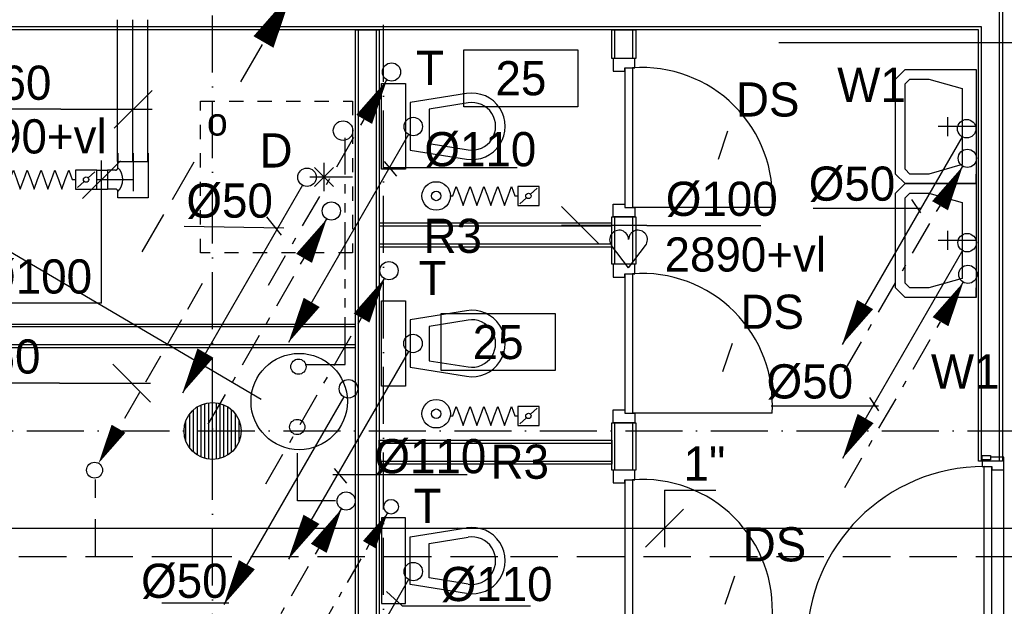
# Model space of a CAD drawing. Extents: x -41378 to 114803, y -24080 to 82188.
# Tile 116 of 137: x 72376 to 77558, y 59904 to 62993. Entities that reach past the tile are written whole.
import ezdxf
from ezdxf.enums import TextEntityAlignment as Align

# ---------------------------------------------------------------- set-up
doc = ezdxf.new("R2010")
doc.units = 0
doc.header["$LTSCALE"] = 50
for name, pattern in [('2322107', [2000, 1000, 1000]), ('2322108', [7, 5, -2]), ('2322109', [10, 5, -2, 1, -2]), ('2322110', [10, 5, -1, 1, -1, 1, -1]), ('CENTER2', [11.25, 7.5, -1.25, 1.25, -1.25]), ('CENTER4', [5, 3.125, -0.625, 0.625, -0.625]), ('DASHDOT', [9, 6, -1.5, 0, -1.5]), ('DASHED', [3, 1.5, -1.5])]:
    doc.linetypes.add(name, pattern=pattern)
doc.layers.get('0').update_dxf_attribs({"linetype": 'CONTINUOUS'})
for name, color, linetype in [('AL$7----_STRAMIEN', 1, 'DASHDOT'), ('AL22----_BINNENWAND', 7, 'CONTINUOUS'), ('AL28----_KONSTRUKTIE', 3, 'CONTINUOUS'), ('AL32----_BINNENKOZ', 7, 'CONTINUOUS'), ('AL32----_DRAAIR', 7, 'CONTINUOUS'), ('AL74----_INRSANITAIR', 7, 'CONTINUOUS'), ('ALXAA---_GEWBETON', 12, 'CONTINUOUS'), ('BOUW', 8, 'CONTINUOUS'), ('GEBOUWLABEL', 4, 'CONTINUOUS'), ('WL5233--', 4, 'CONTINUOUS'), ('WL524---', 4, 'CONTINUOUS'), ('WL531---', 4, 'CONTINUOUS'), ('WL532---', 1, 'CONTINUOUS'), ('WL561---', 4, 'CONTINUOUS'), ('WL561---_AANVOER', 4, 'CONTINUOUS'), ('WL561---_RETOUR', 4, 'CONTINUOUS'), ('WL570---_HARTLIJN', 7, 'CONTINUOUS'), ('WL570---_RETOUR', 3, 'CONTINUOUS'), ('WL570---_TOEVOER', 3, 'CONTINUOUS'), ('WM$1----', 1, 'CONTINUOUS'), ('WM541---', 1, 'CONTINUOUS'), ('WM561---', 1, 'CONTINUOUS'), ('WM570---', 1, 'CONTINUOUS')]:
    doc.layers.add(name, color=color, linetype=linetype)
doc.layers.get('0').freeze()
doc.styles.add('BURO-018', font='BUROFONT.shx', dxfattribs={"height": 90})

# ---------------------------------------------------------------- blocks, each defined once
blk = doc.blocks.new('LDV2121')
at = {"color": 0, "linetype": 'CONTINUOUS'}
blk.add_line((-0.25, -0.433), (-6.75, -11.691), dxfattribs=at)
blk.add_lwpolyline([(-6.75, -11.691, 0, 1, 0), (-5.5, -9.526, 1, 1, 0)], format="xyseb", dxfattribs=at)
blk.add_circle((0, 0), 0.5, dxfattribs=at)
blk = doc.blocks.new('LDV4123')
at = {"color": 0, "linetype": 'CONTINUOUS'}
for p, q in [((-0.25, -0.433), (-1.187, -2.057)), ((-1.562, -2.706), (-2.5, -4.33)), ((-5.437, -9.418), (-4.5, -7.794)), ((-6.75, -11.691), (-5.812, -10.068))]:
    blk.add_line(p, q, dxfattribs=at)
blk.add_lwpolyline([(-0.25, -0.433, 0, 1, 0), (-1.5, -2.598, 1, 1, 0)], format="xyseb", dxfattribs=at)
blk.add_circle((0, 0), 0.5, dxfattribs=at)
at = {"color": 0, "linetype": 'CONTINUOUS', "style": 'BURO-018'}
blk.add_attdef('LD_TEXT1', text='', height=1.8, dxfattribs=at).set_placement((-3.5, -6.062), align=Align.MIDDLE)
blk = doc.blocks.new('LDV4109')
at = {"color": 0, "linetype": 'CONTINUOUS'}
for p, q in [((-1.125, -1.949), (-0.25, -0.433)), ((-1.688, -2.923), (-1.5, -2.598)), ((-3, -5.196), (-2.063, -3.572)), ((-3.563, -6.17), (-3.375, -5.846)), ((-4.875, -8.444), (-3.938, -6.82)), ((-5.438, -9.418), (-5.25, -9.093)), ((-6.75, -11.691), (-5.813, -10.068))]:
    blk.add_line(p, q, dxfattribs=at)
blk.add_lwpolyline([(-0.25, -0.433, 0, 1, 0), (-1.5, -2.598, 1, 1, 0)], format="xyseb", dxfattribs=at)
blk.add_circle((0, 0), 0.5, dxfattribs=at)
blk = doc.blocks.new('LU-ORND')
at = {"color": 0, "linetype": 'CONTINUOUS'}
for p, q in [((-3, 1.5), (-3, -1.5)), ((3, 1.5), (-3, 1.5)), ((3, -1.5), (3, 1.5)), ((-3, -1.5), (3, -1.5))]:
    blk.add_line(p, q, dxfattribs=at)
blk = doc.blocks.new('LU-ORNAM-969610')
at = {"color": 0, "linetype": 'CONTINUOUS'}
for radius in [75, 25]:
    blk.add_circle((0, 0), radius, dxfattribs=at)
blk = doc.blocks.new('LU-1D-KL-646F')
at = {"color": 0, "linetype": 'CONTINUOUS'}
for p, q in [((-55.8, 50), (-55.8, -50)), ((55.8, 50), (-55.8, 50)), ((45.4, 40.7), (10.4, 9.3)), ((55.8, -50), (55.8, 50)), ((-55.8, -50), (55.8, -50)), ((-10.4, -9.3), (-45.4, -40.7))]:
    blk.add_line(p, q, dxfattribs=at)
blk.add_circle((0, 0), 14, dxfattribs=at)
blk = doc.blocks.new('LU-1D-F-641FB')
at = {"color": 0, "linetype": 'CONTINUOUS'}
for p, q in [((-254, 0), (-236.6, 0)), ((-236.6, 0), (-218.4, 50)), ((-218.4, 50), (-200.2, 0)), ((-200.2, 0), (-182, -50)), ((-182, -50), (-163.8, 0)), ((-163.8, 0), (-145.6, 50)), ((-145.6, 50), (-127.4, 0)), ((-127.4, 0), (-109.2, -50)), ((-109.2, -50), (-91, 0)), ((-91, 0), (-72.8, 50)), ((-72.8, 50), (-54.6, 0)), ((-54.6, 0), (-36.4, -50)), ((-36.4, -50), (-18.2, 0)), ((-18.2, 0), (0, 50)), ((0, 50), (18.2, 0)), ((18.2, 0), (36.4, -50)), ((36.4, -50), (54.6, 0)), ((54.6, 0), (72.8, 50)), ((72.8, 50), (91, 0)), ((91, 0), (109.2, -50)), ((109.2, -50), (127.4, 0)), ((127.4, 0), (145.6, 50)), ((145.6, 50), (163.8, 0)), ((163.8, 0), (182, -50)), ((182, -50), (200.2, 0)), ((200.2, 0), (218.4, 50)), ((218.4, 50), (236.6, 0)), ((236.6, 0), (254, 0))]:
    blk.add_line(p, q, dxfattribs=at)
blk = doc.blocks.new('LU-1D-K-64')
at = {"color": 0, "linetype": 'CONTINUOUS'}
for p, q in [((-0.5, 50), (0.5, 50)), ((-0.5, -50), (0.5, -50))]:
    blk.add_line(p, q, dxfattribs=at)
at = {"layer": 'WL570---_HARTLIJN', "linetype": 'CENTER2'}
blk.add_line((-0.5, 0), (0.5, 0), dxfattribs=at)
blk = doc.blocks.new('LU-1D-F-64165')
at = {"color": 0, "linetype": 'CONTINUOUS'}
for p, q in [((-178.7, 0), (-163.8, 0)), ((-163.8, 0), (-145.6, 50)), ((-145.6, 50), (-127.4, 0)), ((-127.4, 0), (-109.2, -50)), ((-109.2, -50), (-91, 0)), ((-91, 0), (-72.8, 50)), ((-72.8, 50), (-54.6, 0)), ((-54.6, 0), (-36.4, -50)), ((-36.4, -50), (-18.2, 0)), ((-18.2, 0), (0, 50)), ((0, 50), (18.2, 0)), ((18.2, 0), (36.4, -50)), ((36.4, -50), (54.6, 0)), ((54.6, 0), (72.8, 50)), ((72.8, 50), (91, 0)), ((91, 0), (109.2, -50)), ((109.2, -50), (127.4, 0)), ((127.4, 0), (145.6, 50)), ((145.6, 50), (163.8, 0)), ((163.8, 0), (178.7, 0))]:
    blk.add_line(p, q, dxfattribs=at)
blk = doc.blocks.new('LU-1D-K-A0')
at = {"color": 0, "linetype": 'CONTINUOUS'}
for p, q in [((-0.5, 80), (0.5, 80)), ((-0.5, -80), (0.5, -80))]:
    blk.add_line(p, q, dxfattribs=at)
at = {"layer": 'WL570---_HARTLIJN', "linetype": 'CENTER2'}
blk.add_line((-0.5, 0), (0.5, 0), dxfattribs=at)
blk = doc.blocks.new('*U219', base_point=(72972.8, 61064.7))
at = {"layer": 'WM570---', "linetype": 'CONTINUOUS'}
for p, q in [((72873.1, 61164.4), (73072.5, 60965)), ((72592.8, 61064.7), (71992.9, 61064.7)), ((72592.8, 61064.7), (73072.8, 61064.7))]:
    blk.add_line(p, q, dxfattribs=at)
at = {"layer": 'WM570---', "linetype": 'CONTINUOUS', "style": 'BURO-018'}
blk.add_text('%%c160', height=180, dxfattribs=at).set_placement((72492.8, 61114.7), align=Align.RIGHT)
blk = doc.blocks.new('LU-1D-T--5A-A0645ABE86')
at = {"color": 0, "linetype": 'CONTINUOUS'}
for p, q in [((-95.4, -80), (-95.4, 80)), ((-95.4, 80), (95.4, 80)), ((95.4, 80), (95.4, -80)), ((-62.8, -80), (-95.4, -80)), ((-50, -92.8), (-50, -134.9)), ((50, -92.8), (50, -134.9)), ((95.4, -80), (62.8, -80)), ((-50, -134.9), (50, -134.9))]:
    blk.add_line(p, q, dxfattribs=at)
at = {"color": 0, "linetype": 'CONTINUOUS', "flags": 128}
for points in [[(-50, -92.8, 0.02182), (-50.1, -91.4, 0.037214), (-50.2, -90.6, 0.006436), (-50.6, -88.9, 0.02182), (-50.8, -88.4, 0.02182), (-51.2, -87.4, 0.02182), (-51.7, -86.4, 0.02182), (-52.3, -85.5, 0.02182), (-53, -84.6, 0.02182), (-53.7, -83.7, 0.02182), (-54.6, -83, 0.02182), (-55.5, -82.3, 0.02182), (-56.4, -81.7, 0.02182), (-57.4, -81.2, 0.02182), (-58.4, -80.8, 0.02182), (-58.9, -80.6, 0.006436), (-60.6, -80.2, 0.037214), (-61.4, -80.1, 0.02182), (-62.8, -80)], [(62.8, -80, 0.02182), (61.4, -80.1, 0.037214), (60.6, -80.2, 0.006436), (58.9, -80.6, 0.02182), (58.4, -80.8, 0.02182), (57.4, -81.2, 0.02182), (56.4, -81.7, 0.02182), (55.5, -82.3, 0.02182), (54.6, -83, 0.02182), (53.7, -83.7, 0.02182), (53, -84.6, 0.02182), (52.3, -85.5, 0.02182), (51.7, -86.4, 0.02182), (51.2, -87.4, 0.02182), (50.8, -88.4, 0.02182), (50.6, -88.9, 0.006436), (50.2, -90.6, 0.037214), (50.1, -91.4, 0.02182), (50, -92.8)]]:
    blk.add_lwpolyline(points, format="xyb", dxfattribs=at)
at = {"color": 0, "linetype": 'CONTINUOUS'}
blk.add_arc((0, -142.8), 88.8, 45, 135, dxfattribs=at)
at = {"layer": 'WL570---_HARTLIJN', "linetype": 'CENTER4'}
for p, q in [((-95.4, 0), (95.4, 0)), ((0, -134.9), (0, 0))]:
    blk.add_line(p, q, dxfattribs=at)
blk = doc.blocks.new('*U222', base_point=(75327, 61476.2))
at = {"layer": 'WM570---', "linetype": 'CONTINUOUS'}
for p, q in [((75227.3, 61575.9), (75426.7, 61376.5)), ((75677, 61476.2), (75227, 61476.2)), ((75677, 61476.2), (76276.9, 61476.2))]:
    blk.add_line(p, q, dxfattribs=at)
at = {"layer": 'WM570---', "linetype": 'CONTINUOUS', "style": 'BURO-018'}
blk.add_text('%%c100', height=180, dxfattribs=at).set_placement((75777, 61526.2))
blk = doc.blocks.new('LDV3108')
at = {"color": 0, "linetype": 'CONTINUOUS'}
for p, q in [((6.75, 11.691), (5.813, 10.068)), ((5.438, 9.418), (4.5, 7.794)), ((4.125, 7.145), (3.188, 5.521)), ((2.813, 4.871), (1.875, 3.248)), ((1.5, 2.598), (0.563, 0.974))]:
    blk.add_line(p, q, dxfattribs=at)
blk.add_lwpolyline([(0.25, 0.433, 0, 1, 0), (1.5, 2.598, 1, 1, 0)], format="xyseb", dxfattribs=at)
blk.add_circle((0, 0), 0.5, dxfattribs=at)
blk = doc.blocks.new('*U331', base_point=(75770.6, 60315.6))
at = {"color": 0, "linetype": 'CONTINUOUS'}
for p, q in [((75770.6, 60515.6), (75770.6, 60215.6)), ((75770.6, 60515.6), (76040.6, 60515.6)), ((75870.6, 60415.6), (75670.6, 60215.6))]:
    blk.add_line(p, q, dxfattribs=at)
at = {"color": 0, "linetype": 'CONTINUOUS', "style": 'BURO-018'}
blk.add_text('1"', height=180, dxfattribs=at).set_placement((75870.6, 60565.6))
blk = doc.blocks.new('*U426', base_point=(72892.8, 62838.1))
at = {"color": 0, "linetype": 'CONTINUOUS'}
for p, q in [((72873.1, 62738.4), (73072.5, 62937.8)), ((72592.8, 62838.1), (71992.9, 62838.1)), ((72592.8, 62838.1), (73072.8, 62838.1))]:
    blk.add_line(p, q, dxfattribs=at)
at = {"layer": 'WM570---', "linetype": 'CONTINUOUS', "style": 'BURO-018'}
blk.add_text('%%c160', height=180, dxfattribs=at).set_placement((72542.8, 62888.1), align=Align.RIGHT)
blk = doc.blocks.new('*U428', base_point=(72806.9, 62100.6))
at = {"color": 0, "linetype": 'CONTINUOUS'}
for p, q in [((72707.2, 62050.9), (72906.6, 62250.3)), ((72806.9, 61500.6), (72806.9, 62250.6)), ((72806.9, 61500.6), (72207, 61500.6))]:
    blk.add_line(p, q, dxfattribs=at)
at = {"layer": 'WM570---', "linetype": 'CONTINUOUS', "style": 'BURO-018'}
blk.add_text('%%c100', height=180, dxfattribs=at).set_placement((72756.9, 61550.6), align=Align.RIGHT)
blk = doc.blocks.new('HART')
at = {"color": 1}
for q in [(-39.7, 52.4), (39.7, 52.4)]:
    blk.add_line((0, 0), q, dxfattribs=at)
for centre, start, end in [((-22.1, 65.7), 0, 217.1867), ((22.1, 65.7), 322.8133, 180)]:
    blk.add_arc(centre, 22.1, start, end, dxfattribs=at)

msp = doc.modelspace()

# ---------------------------------------------------------------- linework, layer by layer
at = {"layer": 'AL$7----_STRAMIEN', "color": 1}
msp.add_line((69262.8, 60827.3), (94069.3, 60827.3), dxfattribs=at)
for points in [[(74291, 57263.7), (74291, 80064.7)], [(73391, 57313), (73391, 63091.2)]]:
    msp.add_lwpolyline(points, dxfattribs=at)
at = {"layer": 'AL22----_BINNENWAND', "color": 8, "linetype": 'CONTINUOUS'}
for p, q in [((77533.5, 60667.8), (77533.5, 63049.8)), ((77438.5, 62954.8), (71188.3, 62954.8)), ((74158.5, 57534.8), (74158.5, 62939.8)), ((74253.5, 57534.8), (74253.5, 62939.8)), ((75508.5, 62788.6), (75508.5, 62939.8)), ((75603.5, 62788.6), (75603.5, 62939.8)), ((77438.5, 60667.8), (77438.5, 62954.8)), ((75508.5, 61704.6), (75508.5, 61954.6)), ((75603.5, 61704.6), (75603.5, 61954.6)), ((74268.5, 61907.1), (75493.5, 61907.1)), ((74268.5, 61812.1), (75493.5, 61812.1)), ((74143.5, 61374.8), (72049.8, 61374.8)), ((74143.5, 61279.8), (72049.8, 61279.8)), ((75508.5, 60620.6), (75508.5, 60870.6)), ((75603.5, 60620.6), (75603.5, 60870.6)), ((74268.5, 60763.1), (75493.5, 60763.1)), ((74268.5, 60668.1), (75493.5, 60668.1))]:
    msp.add_line(p, q, dxfattribs=at)
at = {"layer": 'AL22----_BINNENWAND', "color": 8}
for p, q in [((77548.5, 63064.8), (77548.5, 60667.8)), ((77423.5, 62939.8), (71203.3, 62939.8)), ((74143.5, 57534.8), (74143.5, 62939.8)), ((74143.5, 62939.8), (74268.5, 62939.8)), ((74268.5, 62939.8), (74268.5, 57534.8)), ((75493.5, 62788.6), (75493.5, 62939.8)), ((75493.5, 62939.8), (75618.5, 62939.8)), ((75618.5, 62939.8), (75618.5, 62788.6)), ((77423.5, 60667.8), (77423.5, 62939.8)), ((75618.5, 62788.6), (75493.5, 62788.6)), ((75493.5, 61704.6), (75493.5, 61954.6)), ((75493.5, 61954.6), (75618.5, 61954.6)), ((75618.5, 61954.6), (75618.5, 61704.6)), ((75493.5, 61922.1), (74268.5, 61922.1)), ((74268.5, 61922.1), (74268.5, 61797.1)), ((75493.5, 61797.1), (75493.5, 61922.1)), ((74268.5, 61797.1), (75493.5, 61797.1)), ((75618.5, 61704.6), (75493.5, 61704.6)), ((72049.8, 61389.8), (74143.5, 61389.8)), ((74143.5, 61264.8), (72049.8, 61264.8)), ((75493.5, 60620.6), (75493.5, 60870.6)), ((75493.5, 60870.6), (75618.5, 60870.6)), ((75618.5, 60870.6), (75618.5, 60620.6)), ((74268.5, 60778.1), (75493.5, 60778.1)), ((74268.5, 60653.1), (74268.5, 60778.1)), ((75493.5, 60778.1), (75493.5, 60653.1)), ((75493.5, 60653.1), (74268.5, 60653.1)), ((77548.5, 60667.8), (77423.5, 60667.8)), ((75618.5, 60620.6), (75493.5, 60620.6))]:
    msp.add_line(p, q, dxfattribs=at)
at = {"layer": 'AL28----_KONSTRUKTIE', "color": 8}
msp.add_circle((73391, 60827.3), 150, dxfattribs=at)
at = {"layer": 'AL32----_BINNENKOZ', "color": 8}
for p, q in [((75613, 62788.6), (75499, 62788.6)), ((75499, 62788.6), (75499, 62721.6)), ((75613, 62738.6), (75613, 62788.6)), ((75499, 62721.6), (75562, 62721.6)), ((75562, 62738.6), (75562, 62004.6)), ((75562, 62721.6), (75562, 62738.6)), ((75562, 62738.6), (75613, 62738.6)), ((75602, 62738.6), (75602, 62004.6)), ((75499, 61954.6), (75499, 62021.6)), ((75499, 62021.6), (75562, 62021.6)), ((75562, 62021.6), (75562, 62004.6)), ((75562, 62004.6), (75613, 62004.6)), ((75613, 62004.6), (75613, 61954.6)), ((75613, 61954.6), (75499, 61954.6)), ((75613, 61704.6), (75499, 61704.6)), ((75499, 61704.6), (75499, 61637.6)), ((75613, 61654.6), (75613, 61704.6)), ((75499, 61637.6), (75562, 61637.6)), ((75562, 61654.6), (75562, 60920.6)), ((75562, 61637.6), (75562, 61654.6)), ((75562, 61654.6), (75613, 61654.6)), ((75602, 61654.6), (75602, 60920.6)), ((75499, 60870.6), (75499, 60937.6)), ((75499, 60937.6), (75562, 60937.6)), ((75562, 60937.6), (75562, 60920.6)), ((75562, 60920.6), (75613, 60920.6)), ((75613, 60920.6), (75613, 60870.6)), ((75613, 60870.6), (75499, 60870.6)), ((77442, 60674.8), (77442, 60697.8)), ((77442, 60697.8), (77486, 60697.8)), ((77486, 60697.8), (77486, 60674.8)), ((77556, 60689.8), (77486, 60689.8)), ((77486, 60689.8), (77486, 60674.8)), ((77556, 60622.8), (77556, 60689.8)), ((77442, 60674.8), (77442, 60639.8)), ((77486, 60674.8), (77442, 60674.8)), ((77442, 60639.8), (77493, 60639.8)), ((77453, 59705.8), (77453, 60639.8)), ((77493, 60639.8), (77493, 60622.8)), ((77493, 59705.8), (77493, 60639.8)), ((75613, 60620.6), (75499, 60620.6)), ((75499, 60620.6), (75499, 60553.6)), ((75613, 60570.6), (75613, 60620.6)), ((77493, 60622.8), (77556, 60622.8)), ((75499, 60553.6), (75562, 60553.6)), ((75562, 60570.6), (75562, 59836.6)), ((75562, 60553.6), (75562, 60570.6)), ((75562, 60570.6), (75613, 60570.6)), ((75602, 60570.6), (75602, 59836.6))]:
    msp.add_line(p, q, dxfattribs=at)
at = {"layer": 'AL32----_BINNENKOZ', "color": 8, "linetype": 'CONTINUOUS'}
msp.add_line((77556, 59722.8), (77556, 60622.8), dxfattribs=at)
at = {"layer": 'AL32----_DRAAIR', "color": 8}
for p, q in [((76336, 62004.6), (75602, 62004.6)), ((76336, 60920.6), (75602, 60920.6))]:
    msp.add_line(p, q, dxfattribs=at)
for centre, radius, start, end in [((75652, 62054.6), 685.8, 355.8145, 94.1855), ((75652, 60970.6), 685.8, 355.8145, 94.1855), ((77453, 59705.8), 934, 90, 180), ((75652, 59886.6), 685.8, 355.8145, 94.1855)]:
    msp.add_arc(centre, radius, start, end, dxfattribs=at)
at = {"layer": 'AL74----_INRSANITAIR', "color": 8, "linetype": 'CONTINUOUS'}
for p, q in [((76986, 62680), (77036, 62730)), ((77036, 62730), (77161, 62730)), ((77161, 62730), (77411, 62730)), ((77411, 62730), (77411, 62130)), ((76986, 62180), (76986, 62680)), ((77036, 62655), (77061, 62680)), ((77061, 62680), (77061, 62680)), ((77061, 62680), (77161, 62680)), ((77161, 62680), (77336, 62630)), ((74281, 62656), (74406, 62656)), ((74281, 62206), (74281, 62656)), ((74406, 62656), (74406, 62206)), ((77036, 62205), (77036, 62655)), ((77036, 62655), (77036, 62655)), ((77336, 62630), (77336, 62230)), ((74728.2, 62603.7), (74431, 62556)), ((74431, 62556), (74431, 62306)), ((74736.2, 62554.4), (74531, 62521.4)), ((74531, 62521.4), (74531, 62340.5)), ((74856, 62381), (74856, 62381)), ((74431, 62306), (74728.2, 62258.2)), ((74531, 62340.5), (74736.2, 62307.5)), ((74681, 62256), (74681, 62256)), ((74028.5, 62114.3), (73928.5, 62214.3)), ((73928.5, 62114.3), (74028.5, 62214.3)), ((73978.5, 62089.3), (73978.5, 62239.3)), ((74406, 62206), (74281, 62206)), ((77061, 62180), (77036, 62205)), ((77036, 62205), (77036, 62205)), ((77336, 62230), (77161, 62180)), ((74128.5, 62164.3), (73903.5, 62164.3)), ((77036, 62130), (76986, 62180)), ((77161, 62180), (77061, 62180)), ((77061, 62180), (77061, 62180)), ((77411, 62130), (77411, 62180)), ((76986, 62080), (77036, 62130)), ((77036, 62130), (77161, 62130)), ((77161, 62130), (77036, 62130)), ((77161, 62130), (77411, 62130)), ((77411, 62130), (77161, 62130)), ((77411, 62130), (77411, 61530)), ((76986, 61580), (76986, 62080)), ((77036, 62055), (77061, 62080)), ((77036, 61605), (77036, 62055)), ((77036, 62055), (77036, 62055)), ((77061, 62080), (77061, 62080)), ((77061, 62080), (77161, 62080)), ((77161, 62080), (77336, 62030)), ((77336, 62030), (77336, 61630)), ((77336, 61630), (77161, 61580)), ((77036, 61530), (76986, 61580)), ((77061, 61580), (77036, 61605)), ((77036, 61605), (77036, 61605)), ((77161, 61580), (77061, 61580)), ((77061, 61580), (77061, 61580)), ((77411, 61530), (77411, 61580)), ((77161, 61530), (77036, 61530)), ((77411, 61530), (77161, 61530)), ((74281, 61512.6), (74406, 61512.6)), ((74281, 61062.6), (74281, 61512.6)), ((74406, 61512.6), (74406, 61062.6)), ((74728.2, 61460.4), (74431, 61412.6)), ((74431, 61412.6), (74431, 61162.6)), ((74736.2, 61411), (74531, 61378)), ((74531, 61378), (74531, 61197.1)), ((74856, 61237.6), (74856, 61237.6)), ((74431, 61162.6), (74728.2, 61114.8)), ((74531, 61197.1), (74736.2, 61164.2)), ((74681, 61112.6), (74681, 61112.6)), ((74406, 61062.6), (74281, 61062.6)), ((74406, 60369.2), (74281, 60369.2)), ((74281, 60369.2), (74281, 59919.2)), ((74406, 59919.2), (74406, 60369.2)), ((74431, 60269.2), (74728.2, 60317)), ((74681, 60319.2), (74681, 60319.2)), ((74885, 60293.8), (74885, 60293.8)), ((74431, 60019.2), (74431, 60269.2)), ((74531, 60234.6), (74736.2, 60267.6)), ((74531, 60053.8), (74531, 60234.6)), ((74728.2, 59971.4), (74431, 60019.2)), ((74736.2, 60020.8), (74531, 60053.8)), ((74281, 59919.2), (74406, 59919.2))]:
    msp.add_line(p, q, dxfattribs=at)
at = {"layer": 'AL74----_INRSANITAIR', "color": 8, "linetype": 'DASHED'}
for p, q in [((73328.5, 61764.3), (73328.5, 62564.3)), ((73328.5, 62564.3), (74128.5, 62564.3)), ((74128.5, 62564.3), (74128.5, 61764.3)), ((74128.5, 61764.3), (73328.5, 61764.3))]:
    msp.add_line(p, q, dxfattribs=at)
at = {"layer": 'AL74----_INRSANITAIR', "color": 8, "linetype": 'CONTINUOUS'}
for points in [[(77261, 62380), (77261, 62480)], [(77411, 62430), (77211, 62430)], [(77261, 61780), (77261, 61880)], [(77411, 61830), (77211, 61830)]]:
    msp.add_lwpolyline(points, dxfattribs=at)
for centre, radius in [((74756, 62431), 175), ((74756, 62431), 125), ((74756, 61287.6), 175), ((74756, 61287.6), 125), ((74756, 60144.2), 175), ((74756, 60144.2), 125)]:
    msp.add_arc(centre, radius, 260.8673, 99.1327, dxfattribs=at)
at = {"layer": 'ALXAA---_GEWBETON', "color": 8}
for p, q in [((73311, 60700.4), (73311, 60954.2)), ((73331, 60689.9), (73331, 60964.8)), ((73351, 60682.8), (73351, 60971.9)), ((73371, 60678.7), (73371, 60976)), ((73391, 60677.3), (73391, 60977.3)), ((73411, 60678.7), (73411, 60976)), ((73431, 60682.8), (73431, 60971.9)), ((73451, 60689.9), (73451, 60964.8)), ((73471, 60700.4), (73471, 60954.2)), ((73271, 60737.3), (73271, 60917.3)), ((73291, 60715.5), (73291, 60939.1)), ((73491, 60715.5), (73491, 60939.1)), ((73511, 60737.3), (73511, 60917.3)), ((73251, 60773.5), (73251, 60881.2)), ((73531, 60773.5), (73531, 60881.2))]:
    msp.add_line(p, q, dxfattribs=at)
at = {"layer": 'BOUW', "color": 1}
msp.add_line((73647.1, 60993.5), (70944.1, 62580.3), dxfattribs=at)
at = {"layer": 'GEBOUWLABEL', "color": 7}
msp.add_line((78076.7, 62870.6), (76371.1, 62870.6), dxfattribs=at)
at = {"layer": 'WL531---', "linetype": '2322109'}
for p, q in [((73839, 60459.6), (73839, 60800.6)), ((74038.6, 60459.6), (73839, 60459.6))]:
    msp.add_line(p, q, dxfattribs=at)
at = {"layer": 'WL531---'}
msp.add_circle((74077.9, 62408.4), 51.3, dxfattribs=at)
at = {"layer": 'WL532---', "linetype": '2322110'}
for p, q in [((74089.7, 61176.7), (74089.7, 62371.3)), ((73879.2, 61176.7), (74089.7, 61176.7))]:
    msp.add_line(p, q, dxfattribs=at)
at = {"layer": 'WL532---', "color": 3}
msp.add_circle((73847.1, 60982), 253.6, dxfattribs=at)
at = {"layer": 'WL561---', "color": 1}
for centre in [(73842.9, 61165.6), (73837, 60848)]:
    msp.add_circle(centre, 40.1, dxfattribs=at)
at = {"layer": 'WL561---_AANVOER', "linetype": '2322107'}
for p, q in [((69859.6, 60315.6), (73465.1, 60315.6)), ((73465.1, 60315.6), (75035.5, 60315.6)), ((75035.5, 60315.6), (78851.5, 60315.6))]:
    msp.add_line(p, q, dxfattribs=at)
at = {"layer": 'WL561---_RETOUR', "linetype": '2322108'}
for p, q in [((72774.5, 60475.5), (72774.5, 60571.7)), ((72774.5, 60165.3), (72774.5, 60363.1)), ((73322.2, 60165.3), (69716.7, 60165.3)), ((74892.7, 60165.3), (73322.2, 60165.3)), ((78708.6, 60165.3), (74892.7, 60165.3))]:
    msp.add_line(p, q, dxfattribs=at)
at = {"layer": 'WM$1----'}
for p, q in [((76102, 62405.6), (76052, 62255.6)), ((76125.8, 61288), (76075.8, 61138)), ((76137.7, 60063.3), (76087.7, 59913.3))]:
    msp.add_line(p, q, dxfattribs=at)
at = {"layer": 'WM541---'}
for p, q in [((77070.7, 62045.5), (77117.7, 61975)), ((77117.7, 61998.5), (76553.1, 61998.5)), ((76848.4, 61004.2), (76895.5, 60933.7)), ((76895.5, 60957.2), (76330.8, 60957.2))]:
    msp.add_line(p, q, dxfattribs=at)
at = {"layer": 'WM570---'}
for p, q in [((74294.4, 62246.5), (74358.6, 62169.5)), ((74288, 62214.4), (74994, 62214.4)), ((73754.3, 61858.1), (73677.3, 61954.4)), ((73241, 61905.8), (73767.1, 61896.8)), ((74024.9, 60598), (74730.8, 60598)), ((74031.3, 60630.1), (74095.5, 60553.1)), ((74307.2, 59982.2), (74389.9, 59906)), ((73124.3, 59922.7), (73477.2, 59922.7)), ((74389.9, 59906), (75063.9, 59906))]:
    msp.add_line(p, q, dxfattribs=at)

# ---------------------------------------------------------------- block references
at = {"layer": 'WL5233--', "color": 2}
ref = msp.add_blockref('LDV4123', (73841.3, 63190.9), dxfattribs=dict(at, xscale=121.5, yscale=121.5, zscale=121.5))
ref.add_attrib('LD_TEXT1', 'o', dxfattribs={"layer": '0', "color": 1, "linetype": 'CONTINUOUS', "height": 145.8, "style": 'BURO-018'}).set_placement((73416.1, 62454.3), align=Align.MIDDLE)
at = {"layer": 'WL524---', "color": 2, "xscale": 97.2, "yscale": 97.2, "zscale": 97.2}
for p in [(74447.5, 62430), (77360.5, 62418.7), (73888.3, 62163), (77363, 61818.6), (74446.3, 61287.8), (74106.5, 61049.1), (74447.5, 60086.8)]:
    msp.add_blockref('LDV2121', p, dxfattribs=at)
at = {"layer": 'WL531---', "color": 2}
for p, xscale, yscale, zscale in [((74333.1, 62717), 96, 96, 96), ((77364.1, 62262.6), 96, 96, 96), ((74016.6, 61985.5), 96, 96, 96), ((74319.5, 61671.4), 96, 96, 96), ((77366.7, 61651.9), 96, 96, 96), ((74094.2, 60458.5), 96, 96, 96), ((74331, 60428.3), 76.80000000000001, 76.80000000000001, 76.80000000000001)]:
    msp.add_blockref('LDV4109', p, dxfattribs=dict(at, xscale=xscale, yscale=yscale, zscale=zscale))
at = {"layer": 'WL561---_RETOUR', "color": 2, "xscale": 84, "yscale": 84, "zscale": 84}
msp.add_blockref('LDV3108', (72770.1, 60620.7), dxfattribs=at)
at = {"layer": 'WL570---_RETOUR', "color": 3, "rotation": 77.46459240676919}
for p in [(74568.2, 62064.6), (74568.2, 60917.8)]:
    msp.add_blockref('LU-ORNAM-969610', p, dxfattribs=at)
at = {"layer": 'WL570---_TOEVOER', "linetype": 'CONTINUOUS'}
for p, xscale, rotation in [((72971.3, 62619.4), 746.3337077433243, 90), ((72972.8, 62267.7), 43.47889751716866, 270)]:
    msp.add_blockref('LU-1D-K-A0', p, dxfattribs=dict(at, xscale=xscale, rotation=rotation))
at = {"layer": 'WL570---_TOEVOER', "linetype": 'CONTINUOUS', "rotation": 270}
msp.add_blockref('LU-1D-T--5A-A0645ABE86', (72972.8, 62150.6), dxfattribs=at)
at = {"layer": 'WL570---_TOEVOER', "linetype": 'CONTINUOUS'}
for name, p in [('LU-1D-F-641FB', (72415.7, 62150.6)), ('LU-1D-KL-646F', (72725.5, 62150.6)), ('LU-1D-F-64165', (74819.2, 62064.4)), ('LU-1D-KL-646F', (75053.7, 62064.4)), ('LU-1D-F-64165', (74819.2, 60906.2)), ('LU-1D-KL-646F', (75053.7, 60906.2))]:
    msp.add_blockref(name, p, dxfattribs=at)
at = {"layer": 'WL570---_TOEVOER', "linetype": 'CONTINUOUS', "xscale": 56.54168308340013}
msp.add_blockref('LU-1D-K-64', (72809.6, 62150.6), dxfattribs=at)
at = {"layer": 'WM561---'}
msp.add_blockref('*U331', (75770.6, 60315.6), dxfattribs=at)
at = {"layer": 'WM570---', "color": 1}
ref = msp.add_blockref('LU-ORND', (75014.3, 62684.5), dxfattribs=dict(at, xscale=-100, yscale=100, zscale=100))
ref.add_attrib('LU_TEXT1', '25', dxfattribs={"layer": '0', "color": 1, "linetype": 'CONTINUOUS', "height": 180, "style": 'BURO-018'}).set_placement((75014.3, 62684.5), align=Align.MIDDLE)
at = {"layer": 'WM570---'}
for name, p in [('*U426', (72892.8, 62520.7)), ('*U428', (72806.9, 62100.6)), ('*U222', (75327, 61909.6)), ('*U219', (72965.2, 61079.3))]:
    msp.add_blockref(name, p, dxfattribs=at)
at = {"layer": 'WM570---', "xscale": 2.25, "yscale": 2.25, "zscale": 2.25}
msp.add_blockref('HART', (75580.7, 61686.6), dxfattribs=at)
at = {"layer": 'WM570---', "color": 1}
ref = msp.add_blockref('LU-ORND', (74894.2, 61295.6), dxfattribs=dict(at, xscale=-100, yscale=100, zscale=100))
ref.add_attrib('LU_TEXT1', '25', dxfattribs={"layer": '0', "color": 1, "linetype": 'CONTINUOUS', "height": 180, "style": 'BURO-018'}).set_placement((74894.2, 61295.6), align=Align.MIDDLE)

# ---------------------------------------------------------------- texts
at = {"layer": 'BOUW', "color": 1, "style": 'BURO-018'}
for s, p in [('T', (74462.1, 62648.9)), ('W1', (76678.9, 62559.7)), ('DS', (76145.9, 62482.6)), ('D', (73638.2, 62214.2)), ('T', (74475.4, 61542.5)), ('DS', (76169.7, 61364.9)), ('W1', (77172.3, 61050.2)), ('T', (74448.7, 60342.8)), ('DS', (76181.6, 60140.3))]:
    msp.add_text(s, height=180, dxfattribs=at).set_placement(p)
at = {"layer": 'WL570---_TOEVOER', "color": 1, "style": 'BURO-018'}
for p in [(74501.2, 61764.8), (74854.3, 60575.3)]:
    msp.add_text('R3', height=180, dxfattribs=at).set_placement(p)
at = {"layer": 'WM541---', "color": 1, "style": 'BURO-018'}
for p in [(76529.5, 62039.5), (76307.3, 60998.2)]:
    msp.add_text('%%C50', height=180, dxfattribs=at).set_placement(p)
at = {"layer": 'WM570---', "color": 1, "style": 'BURO-018'}
for s, p in [('2890+vl', (71983.8, 62288.2)), ('%%C110', (74506.2, 62220.8)), ('%%C50', (73253.7, 61950.1)), ('2890+vl', (75770.1, 61666.5)), ('%%C110', (74243.1, 60604.4)), ('%%C50', (73015.2, 59948.4)), ('%%C110', (74591.9, 59931.3))]:
    msp.add_text(s, height=180, dxfattribs=at).set_placement(p)

doc.saveas('drawing.dxf')
